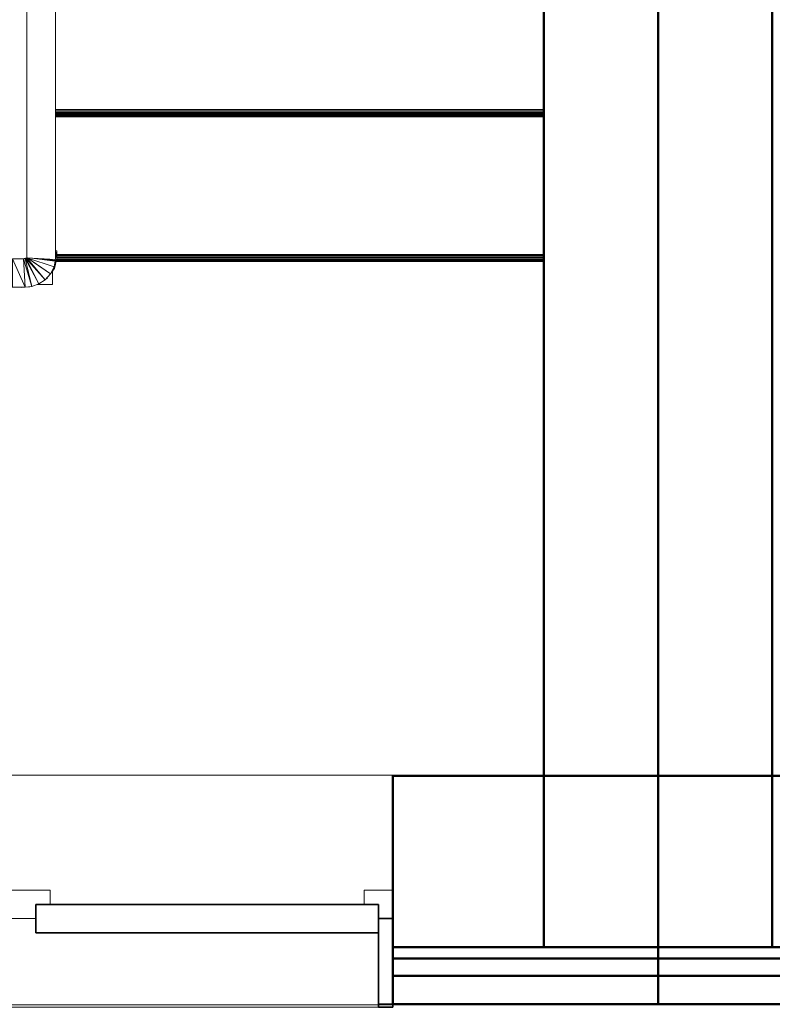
# Model space of a CAD drawing. Header units: millimetres. Extents: x -125 to 26481, y 4748 to 39818.
# Tile 10 of 104: x 17004 to 18322, y 30038 to 31761. Entities that reach past the tile are written whole.
import ezdxf

# ---------------------------------------------------------------- set-up
doc = ezdxf.new("R2010")
doc.units = ezdxf.units.MM
for name, color, linetype, lineweight in [('A-COLS-____-MCUT', 52, 'Continuous', 50), ('A-COLS-____-OTLN', 52, 'Continuous', 20), ('A-GENM-____-MCUT', 13, 'Continuous', 50), ('A-GENM-____-OTLN', 13, 'Continuous', 20), ('A-GLAZ-____-MCUT', 151, 'Continuous', 35), ('A-GLAZ-____-OTLN', 151, 'Continuous', 20), ('A-PART-____-MCUT', 2, 'Continuous', 50), ('A-PART-____-OTLN', 2, 'Continuous', 20), ('A-WALL-____-MCUT', 113, 'Continuous', 50), ('A-WALL-____-OTLN', 113, 'Continuous', 20), ('S-STRS-____-OTLN', 31, 'Continuous', 20), ('Ограждение', 7, 'Continuous', 20)]:
    doc.layers.add(name, color=color, linetype=linetype, lineweight=lineweight)

# ---------------------------------------------------------------- blocks, each defined once
blk = doc.blocks.new('Прямая форма - V line-608712-В_Этаж 02_Отопление')
at = {"layer": 'Ограждение', "color": 253}
for p, q in [((-85, -4.4), (-85, 2272.1)), ((-85, 2272.1), (-35, 2269.3)), ((-35, -4.4), (-35, 2269.3))]:
    blk.add_line(p, q, dxfattribs=at)
blk = doc.blocks.new('Прямая форма - Steel - Structural-608713-В_Этаж 02_Отопление')
blk.add_blockref('Прямая форма - V line-608712-В_Этаж 02_Отопление', (0, 0))
blk = doc.blocks.new('Прямая форма - V line-608718-В_Этаж 02_Отопление')
at = {"layer": 'Ограждение', "color": 253}
for p in [(-80, 2292.3), (-53.5, 2315.6)]:
    blk.add_line(p, (-80, 2315.6), dxfattribs=at)
blk = doc.blocks.new('Прямая форма - Steel - Structural-608719-В_Этаж 02_Отопление')
blk.add_blockref('Прямая форма - V line-608718-В_Этаж 02_Отопление', (0, 0))
blk = doc.blocks.new('Прямая форма - V line-608758-В_Этаж 02_Отопление')
at = {"layer": 'Ограждение', "color": 253}
for p, q in [((-67.3, 2307.3), (-56.2, 2314.6)), ((-56.2, 2314.6), (-57.4, 2314)), ((-56.2, 2314.6), (-43.8, 2319.1)), ((-33.5, 2269.6), (-56.2, 2314.6)), ((-31.9, 2270.2), (-56.2, 2314.6)), ((-43.8, 2319.1), (-32.1, 2320.6)), ((-43.8, 2319.1), (-40.5, 2319.9)), ((-31.9, 2270.2), (-43.8, 2319.1)), ((-29, 2270.6), (-43.8, 2319.1)), ((-32.1, 2320.6), (-40.5, 2319.9)), ((-32.1, 2320.6), (-24.9, 2321)), ((-29, 2270.6), (-32.1, 2320.6)), ((-32.1, 2320.6), (-10, 2320.6)), ((-10, 2270.6), (-32.1, 2320.6)), ((-24.9, 2321), (-5.7, 2320.6)), ((-10, 2320.6), (-24.9, 2321)), ((-10, 2270.6), (-10, 2320.6)), ((-76.4, 2297.3), (-83.2, 2287.8)), ((-82.8, 2285), (-76.4, 2297.3)), ((-76.4, 2297.3), (-67.3, 2307.3)), ((-36.9, 2269.4), (-76.4, 2297.3)), ((-35.6, 2269.3), (-76.4, 2297.3)), ((-67.3, 2307.3), (-71.2, 2303.9)), ((-35.3, 2269.3), (-67.3, 2307.3)), ((-33.5, 2269.6), (-67.3, 2307.3)), ((-87.8, 2270.5), (-83.2, 2287.8)), ((-82.8, 2285), (-87.8, 2270.5)), ((-84.9, 2273.5), (-84.6, 2274.9)), ((-84.6, 2274.9), (-82.8, 2285)), ((-60, 2270.7), (-84.6, 2274.9)), ((-43.3, 2269.7), (-84.6, 2274.9)), ((-37, 2269.4), (-82.8, 2285)), ((-87.8, 2256.6), (-84.9, 2273.5)), ((-87.4, 2258.5), (-87.8, 2270.5)), ((-60, 2270.7), (-84.9, 2273.5)), ((-34.8, 2268.8), (-33.5, 2269.6)), ((-34.5, 2269), (-30.4, 2270.4)), ((-33.5, 2269.6), (-31.9, 2270.2)), ((-31.4, 2270.2), (-33.5, 2269.6)), ((-31.9, 2270.2), (-29, 2270.6)), ((-27.5, 2270.6), (-31.4, 2270.3)), ((-29, 2270.6), (-10, 2270.6)), ((-87.8, 2256.6), (-85, 2256.3))]:
    blk.add_line(p, q, dxfattribs=at)
blk = doc.blocks.new('Прямая форма - Steel - Structural-608759-В_Этаж 02_Отопление')
blk.add_blockref('Прямая форма - V line-608758-В_Этаж 02_Отопление', (0, 0))
blk = doc.blocks.new('Прямая форма - RAILING - 017-608760-В_Этаж 02_Отопление')
for name in ['Прямая форма - Steel - Structural-608759-В_Этаж 02_Отопление', 'Прямая форма - Steel - Structural-608719-В_Этаж 02_Отопление', 'Прямая форма - Steel - Structural-608713-В_Этаж 02_Отопление']:
    blk.add_blockref(name, (0, 0))
blk = doc.blocks.new('Family - V line-608783-В_Этаж 02_Отопление')
at = {"layer": 'A-PART-____-OTLN', "color": 253}
for p, q in [((-85, -4.4), (-85, 2272.1)), ((-85, 2272.1), (-35, 2269.3)), ((-35, -4.4), (-35, 2269.3))]:
    blk.add_line(p, q, dxfattribs=at)
blk = doc.blocks.new('Family - Steel - Structural-608784-В_Этаж 02_Отопление')
blk.add_blockref('Family - V line-608783-В_Этаж 02_Отопление', (0, 0))
blk = doc.blocks.new('Family - V line-609059-В_Этаж 02_Отопление')
at = {"layer": 'S-STRS-____-OTLN', "color": 253}
for p, q in [((-986.4, 2241.9), (-1840, 2241.9)), ((-986.5, 2241.7), (-1840, 2241.7)), ((-986.6, 2241.1), (-1840, 2241.1)), ((-986.9, 2240.2), (-1840, 2240.2)), ((-987.2, 2238.9), (-1840, 2238.9)), ((-987.6, 2237.4), (-1840, 2237.4)), ((-987.7, 2235.6), (-1840, 2235.6)), ((-987.7, 2233.6), (-1840, 2233.6)), ((-987.6, 2231.5), (-1840, 2231.5)), ((-987.6, 2229.4), (-1840, 2229.4))]:
    blk.add_line(p, q, dxfattribs=at)
blk = doc.blocks.new('Family - Timber - Floor-609060-В_Этаж 02_Отопление')
blk.add_blockref('Family - V line-609059-В_Этаж 02_Отопление', (0, 0))
blk = doc.blocks.new('Family - V line-609085-В_Этаж 02_Отопление')
at = {"layer": 'S-STRS-____-OTLN', "color": 253}
for p, q in [((-985, 1988.5), (-1840, 1988.5)), ((-985, 1988.3), (-1840, 1988.3)), ((-985, 1987.8), (-1840, 1987.8)), ((-985, 1986.9), (-1840, 1986.9)), ((-985, 1985.6), (-1840, 1985.6)), ((-985, 1984.1), (-1840, 1984.1)), ((-985, 1982.3), (-1840, 1982.3)), ((-985, 1980.3), (-1840, 1980.3)), ((-985, 1978.2), (-1840, 1978.2)), ((-985, 1976), (-1840, 1976))]:
    blk.add_line(p, q, dxfattribs=at)
blk = doc.blocks.new('Family - Timber - Floor-609086-В_Этаж 02_Отопление')
blk.add_blockref('Family - V line-609085-В_Этаж 02_Отопление', (0, 0))
blk = doc.blocks.new('Family - STAIR - 001-609129-В_Этаж 02_Отопление')
for name in ['Family - Timber - Floor-609060-В_Этаж 02_Отопление', 'Family - Timber - Floor-609086-В_Этаж 02_Отопление']:
    blk.add_blockref(name, (0, 0))
blk = doc.blocks.new('Прямая форма - Insulation - Thermal Break-610595-В_Этаж 02_Отопление')
at = {"layer": 'A-WALL-____-MCUT', "color": 9}
for p, q in [((264.4, 80), (-200, 80)), ((-200, 80), (-200, 50)), ((264.4, 50), (264.4, 80)), ((1740, 80), (1564.4, 80)), ((1564.4, 80), (1564.4, 50)), ((1740, 50), (1740, 80)), ((-200, 50), (264.4, 50)), ((1564.4, 50), (1740, 50))]:
    blk.add_line(p, q, dxfattribs=at)
blk = doc.blocks.new('Прямая форма - Concrete - Structural-610596-В_Этаж 02_Отопление')
at = {"layer": 'A-WALL-____-MCUT', "color": 9}
for p, q in [((264.4, 100), (-200, 100)), ((-200, 100), (-200, 80)), ((264.4, 80), (264.4, 100)), ((1740, 100), (1564.4, 100)), ((1564.4, 100), (1564.4, 80)), ((1740, 80), (1740, 100)), ((-200, 80), (264.4, 80)), ((1564.4, 80), (1740, 80))]:
    blk.add_line(p, q, dxfattribs=at)
blk = doc.blocks.new('Прямая форма - Masonry Block - Structural-610597-В_Этаж 02_Отопление')
at = {"layer": 'A-WALL-____-MCUT', "color": 9}
for p, q in [((264.4, 400), (0, 400)), ((0, 400), (0, 100)), ((264.4, 100), (264.4, 400)), ((1740, 400), (1564.4, 400)), ((1564.4, 400), (1564.4, 100)), ((1740, 100), (1740, 400)), ((0, 100), (264.4, 100)), ((1564.4, 100), (1740, 100))]:
    blk.add_line(p, q, dxfattribs=at)
blk = doc.blocks.new('Прямая форма - Gypsum Plasterboard - Waterproof-610598-В_Этаж 02_Отопление')
at = {"layer": 'A-WALL-____-MCUT', "color": 9}
for p, q in [((264.4, 50), (-200, 50)), ((-200, 50), (-200, 0)), ((264.4, 0), (264.4, 50)), ((1740, 50), (1564.4, 50)), ((1564.4, 50), (1564.4, 0)), ((1740, 0), (1740, 50)), ((-200, 0), (264.4, 0)), ((1564.4, 0), (1740, 0))]:
    blk.add_line(p, q, dxfattribs=at)
blk = doc.blocks.new('Прямая форма - SW - 012-610599-В_Этаж 02_Отопление')
at = {"layer": 'A-GENM-____-OTLN', "lineweight": 9}
for p, q in [((1740, 0), (1764.4, 0)), ((1766.3, 0), (1777, 0)), ((1779.2, 0), (1840, 0))]:
    blk.add_line(p, q, dxfattribs=at)
for name in ['Прямая форма - Masonry Block - Structural-610597-В_Этаж 02_Отопление', 'Прямая форма - Concrete - Structural-610596-В_Этаж 02_Отопление', 'Прямая форма - Insulation - Thermal Break-610595-В_Этаж 02_Отопление', 'Прямая форма - Gypsum Plasterboard - Waterproof-610598-В_Этаж 02_Отопление']:
    blk.add_blockref(name, (0, 0))
blk = doc.blocks.new('Family - Insulation - Thermal Break-610601-В_Этаж 02_Отопление')
at = {"layer": 'A-PART-____-MCUT', "color": 9}
for p, q in [((264.4, 80), (-200, 80)), ((-200, 80), (-200, 50)), ((264.4, 50), (264.4, 80)), ((1740, 80), (1564.4, 80)), ((1564.4, 80), (1564.4, 50)), ((1740, 50), (1740, 80)), ((-200, 50), (264.4, 50)), ((1564.4, 50), (1740, 50))]:
    blk.add_line(p, q, dxfattribs=at)
blk = doc.blocks.new('Family - Concrete - Structural-610603-В_Этаж 02_Отопление')
at = {"layer": 'A-PART-____-MCUT', "color": 9}
for p, q in [((264.4, 100), (-200, 100)), ((-200, 100), (-200, 80)), ((264.4, 80), (264.4, 100)), ((1740, 100), (1564.4, 100)), ((1564.4, 100), (1564.4, 80)), ((1740, 80), (1740, 100)), ((-200, 80), (264.4, 80)), ((1564.4, 80), (1740, 80))]:
    blk.add_line(p, q, dxfattribs=at)
blk = doc.blocks.new('Family - Masonry Block - Structural-610605-В_Этаж 02_Отопление')
at = {"layer": 'A-PART-____-MCUT', "color": 9}
for p, q in [((264.4, 400), (0, 400)), ((0, 400), (0, 100)), ((264.4, 100), (264.4, 400)), ((1740, 400), (1564.4, 400)), ((1564.4, 400), (1564.4, 100)), ((1740, 100), (1740, 400)), ((0, 100), (264.4, 100)), ((1564.4, 100), (1740, 100))]:
    blk.add_line(p, q, dxfattribs=at)
blk = doc.blocks.new('Family - Gypsum Plasterboard - Waterproof-610611-В_Этаж 02_Отопление')
at = {"layer": 'A-PART-____-MCUT', "color": 9}
for p, q in [((264.4, 50), (-200, 50)), ((-200, 50), (-200, 0)), ((264.4, 0), (264.4, 50)), ((1740, 50), (1564.4, 50)), ((1564.4, 50), (1564.4, 0)), ((1740, 0), (1740, 50)), ((-200, 0), (264.4, 0)), ((1564.4, 0), (1740, 0))]:
    blk.add_line(p, q, dxfattribs=at)
blk = doc.blocks.new('Прямая форма - V line-610729-В_Этаж 02_Отопление')
at = {"layer": 'A-WALL-____-MCUT', "color": 9}
for p, q in [((3630, 0), (400, 0)), ((400, 0), (400, -200)), ((400, -200), (3630, -200))]:
    blk.add_line(p, q, dxfattribs=at)
blk = doc.blocks.new('Прямая форма - SW - 012-610730-В_Этаж 02_Отопление')
blk.add_blockref('Прямая форма - V line-610729-В_Этаж 02_Отопление', (0, 0))
blk = doc.blocks.new('Прямая форма - V line-611365-В_Этаж 02_Отопление')
at = {"layer": 'A-COLS-____-MCUT', "color": 9}
for p, q in [((100, 150), (-100, 150)), ((-100, 150), (-100, -150)), ((100, -150), (100, 150)), ((-100, -150), (100, -150))]:
    blk.add_line(p, q, dxfattribs=at)
blk = doc.blocks.new('Прямая форма - CRE - 001-611366-В_Этаж 02_Отопление')
blk.add_blockref('Прямая форма - V line-611365-В_Этаж 02_Отопление', (0, 0))
blk = doc.blocks.new('Прямая форма - V line-611819-В_Этаж 02_Отопление')
at = {"layer": 'A-COLS-____-MCUT', "color": 9}
for p, q in [((100, 150), (-100, 150)), ((-100, 150), (-100, -150)), ((100, -150), (100, 150)), ((-100, -150), (100, -150))]:
    blk.add_line(p, q, dxfattribs=at)
blk = doc.blocks.new('Прямая форма - CRE - 001-611820-В_Этаж 02_Отопление')
blk.add_blockref('Прямая форма - V line-611819-В_Этаж 02_Отопление', (0, 0))
blk = doc.blocks.new('Прямая форма - V line-611828-В_Этаж 02_Отопление')
at = {"layer": 'A-WALL-____-MCUT', "color": 9}
for p, q in [((3630, 200), (400, 200)), ((400, 200), (400, 0)), ((400, 0), (3630, 0))]:
    blk.add_line(p, q, dxfattribs=at)
blk = doc.blocks.new('Прямая форма - SW - 012-611829-В_Этаж 02_Отопление')
blk.add_blockref('Прямая форма - V line-611828-В_Этаж 02_Отопление', (0, 0))
blk = doc.blocks.new('Прямая форма - V line-610139-В_Этаж 02_Отопление')
at = {"layer": 'A-GLAZ-____-MCUT', "color": 53}
for p, q in [((-625, 155), (-650, 155)), ((-650, 155), (-650, 150)), ((-650, 150), (-650, 0)), ((-625, 150), (-650, 150)), ((-650, 150), (-625, 150)), ((-625, 150), (-625, 155)), ((-625, 0), (-625, 150)), ((650, 155), (625, 155)), ((625, 155), (625, 150)), ((650, 150), (625, 150)), ((625, 150), (625, 0)), ((625, 150), (650, 150)), ((650, 150), (650, 155)), ((650, 0), (650, 150)), ((-625, 25), (-625, -25)), ((-25, 25), (-625, 25)), ((-25, -25), (-25, 25)), ((25, 25), (25, -25)), ((625, 25), (25, 25)), ((625, -25), (625, 25)), ((-650, 0), (-625, 0)), ((625, 0), (650, 0)), ((-625, -25), (-25, -25)), ((25, -25), (625, -25))]:
    blk.add_line(p, q, dxfattribs=at)
at = {"layer": 'A-GLAZ-____-OTLN', "color": 253}
for p, q in [((-625, 155), (625, 155)), ((-625, 0), (-650, 0)), ((-650, 0), (-650, -50)), ((-625, -25), (-625, 0)), ((25, 0), (-25, 0)), ((-25, 0), (-25, -25)), ((25, -25), (25, 0)), ((650, 0), (625, 0)), ((625, 0), (625, -25)), ((650, -50), (650, 0)), ((-600, -25), (-625, -25)), ((-600, -50), (-600, -25)), ((-50, -25), (-50, -50)), ((-25, -25), (-50, -25)), ((50, -25), (25, -25)), ((50, -50), (50, -25)), ((600, -25), (600, -50)), ((625, -25), (600, -25)), ((-650, -50), (-600, -50)), ((-50, -50), (50, -50)), ((600, -50), (650, -50))]:
    blk.add_line(p, q, dxfattribs=at)
blk = doc.blocks.new('Прямая форма - ფ1-611853-В_Этаж 02_Отопление')
blk.add_blockref('Прямая форма - V line-610139-В_Этаж 02_Отопление', (650, -150))
blk = doc.blocks.new('Прямая форма - Insulation - Thermal Break-611876-В_Этаж 02_Отопление')
at = {"layer": 'A-WALL-____-MCUT', "color": 9}
for p, q in [((264.4, -50), (-200, -50)), ((-200, -50), (-200, -80)), ((264.4, -80), (264.4, -50)), ((1740, -50), (1564.4, -50)), ((1564.4, -50), (1564.4, -80)), ((1740, -80), (1740, -50)), ((-200, -80), (264.4, -80)), ((1564.4, -80), (1740, -80))]:
    blk.add_line(p, q, dxfattribs=at)
blk = doc.blocks.new('Прямая форма - Gypsum Plasterboard - Waterproof-611877-В_Этаж 02_Отопление')
at = {"layer": 'A-WALL-____-MCUT', "color": 9}
for p, q in [((264.4, 0), (-200, 0)), ((-200, 0), (-200, -50)), ((264.4, -50), (264.4, 0)), ((1740, 0), (1564.4, 0)), ((1564.4, 0), (1564.4, -50)), ((1740, -50), (1740, 0)), ((-200, -50), (264.4, -50)), ((1564.4, -50), (1740, -50))]:
    blk.add_line(p, q, dxfattribs=at)
blk = doc.blocks.new('Прямая форма - Masonry Block - Structural-611878-В_Этаж 02_Отопление')
at = {"layer": 'A-WALL-____-MCUT', "color": 9}
for p, q in [((264.4, -100), (0, -100)), ((0, -100), (0, -400)), ((264.4, -400), (264.4, -100)), ((1740, -100), (1564.4, -100)), ((1564.4, -100), (1564.4, -400)), ((1740, -400), (1740, -100)), ((0, -400), (264.4, -400)), ((1564.4, -400), (1740, -400))]:
    blk.add_line(p, q, dxfattribs=at)
blk = doc.blocks.new('Прямая форма - Concrete - Structural-611879-В_Этаж 02_Отопление')
at = {"layer": 'A-WALL-____-MCUT', "color": 9}
for p, q in [((264.4, -80), (-200, -80)), ((-200, -80), (-200, -100)), ((264.4, -100), (264.4, -80)), ((1740, -80), (1564.4, -80)), ((1564.4, -80), (1564.4, -100)), ((1740, -100), (1740, -80)), ((-200, -100), (264.4, -100)), ((1564.4, -100), (1740, -100))]:
    blk.add_line(p, q, dxfattribs=at)
blk = doc.blocks.new('Прямая форма - SW - 012-611880-В_Этаж 02_Отопление')
at = {"layer": 'A-GENM-____-OTLN', "lineweight": 9}
for p, q in [((1740, 0), (1773.9, 0)), ((1775.8, 0), (1787.6, 0)), ((1789.8, 0), (1840, 0))]:
    blk.add_line(p, q, dxfattribs=at)
for name in ['Прямая форма - Gypsum Plasterboard - Waterproof-611877-В_Этаж 02_Отопление', 'Прямая форма - Insulation - Thermal Break-611876-В_Этаж 02_Отопление', 'Прямая форма - Concrete - Structural-611879-В_Этаж 02_Отопление', 'Прямая форма - Masonry Block - Structural-611878-В_Этаж 02_Отопление']:
    blk.add_blockref(name, (0, 0))
blk = doc.blocks.new('Family - Insulation - Thermal Break-611884-В_Этаж 02_Отопление')
at = {"layer": 'A-PART-____-MCUT', "color": 9}
for p, q in [((264.4, -50), (-200, -50)), ((-200, -50), (-200, -80)), ((264.4, -80), (264.4, -50)), ((1740, -50), (1564.4, -50)), ((1564.4, -50), (1564.4, -80)), ((1740, -80), (1740, -50)), ((-200, -80), (264.4, -80)), ((1564.4, -80), (1740, -80))]:
    blk.add_line(p, q, dxfattribs=at)
blk = doc.blocks.new('Family - Gypsum Plasterboard - Waterproof-611886-В_Этаж 02_Отопление')
at = {"layer": 'A-PART-____-MCUT', "color": 9}
for p, q in [((264.4, 0), (-200, 0)), ((-200, 0), (-200, -50)), ((264.4, -50), (264.4, 0)), ((1740, 0), (1564.4, 0)), ((1564.4, 0), (1564.4, -50)), ((1740, -50), (1740, 0)), ((-200, -50), (264.4, -50)), ((1564.4, -50), (1740, -50))]:
    blk.add_line(p, q, dxfattribs=at)
blk = doc.blocks.new('Family - ფ1-611888-В_Этаж 02_Отопление')
at = {"layer": 'A-GENM-____-MCUT', "lineweight": 9}
for p, q in [((-650, 1), (-650, -150)), ((650, 1), (-650, 1)), ((650, -150), (650, 1)), ((-650, -150), (-650, -401)), ((650, -401), (650, -150)), ((-650, -401), (650, -401))]:
    blk.add_line(p, q, dxfattribs=at)
blk = doc.blocks.new('Family - Masonry Block - Structural-611890-В_Этаж 02_Отопление')
at = {"layer": 'A-PART-____-MCUT', "color": 9}
for p, q in [((264.4, -100), (0, -100)), ((0, -100), (0, -400)), ((264.4, -400), (264.4, -100)), ((1740, -100), (1564.4, -100)), ((1564.4, -100), (1564.4, -400)), ((1740, -400), (1740, -100)), ((0, -400), (264.4, -400)), ((1564.4, -400), (1740, -400))]:
    blk.add_line(p, q, dxfattribs=at)
blk = doc.blocks.new('Family - Concrete - Structural-611892-В_Этаж 02_Отопление')
at = {"layer": 'A-PART-____-MCUT', "color": 9}
for p, q in [((264.4, -80), (-200, -80)), ((-200, -80), (-200, -100)), ((264.4, -100), (264.4, -80)), ((1740, -80), (1564.4, -80)), ((1564.4, -80), (1564.4, -100)), ((1740, -100), (1740, -80)), ((-200, -100), (264.4, -100)), ((1564.4, -100), (1740, -100))]:
    blk.add_line(p, q, dxfattribs=at)
blk = doc.blocks.new('V line_ifc_RVT-1-В_Этаж 02_Отопление')
at = {"layer": 'A-COLS-____-OTLN', "color": 253, "lineweight": 20, "rotation": 180}
for name, p in [('Прямая форма - CRE - 001-611820-В_Этаж 02_Отопление', (33763.2, 30287.6)), ('Прямая форма - CRE - 001-611366-В_Этаж 02_Отопление', (33963.2, 30287.6))]:
    blk.add_blockref(name, p, dxfattribs=at)
at = {"layer": 'A-GENM-____-OTLN', "color": 253, "lineweight": 20, "rotation": 180}
blk.add_blockref('Family - ფ1-611888-В_Этаж 02_Отопление', (32748.8, 30037.6), dxfattribs=at)
at = {"layer": 'A-GLAZ-____-OTLN', "color": 253, "lineweight": 20, "rotation": 180}
blk.add_blockref('Прямая форма - ფ1-611853-В_Этаж 02_Отопление', (33398.8, 30037.6), dxfattribs=at)
at = {"layer": 'A-PART-____-OTLN', "color": 253, "lineweight": 20, "rotation": 180}
for name, p in [('Family - Steel - Structural-608784-В_Этаж 02_Отопление', (32723.2, 33613.2)), ('Family - Masonry Block - Structural-611890-В_Этаж 02_Отопление', (33663.2, 30037.6)), ('Family - Concrete - Structural-611892-В_Этаж 02_Отопление', (33663.2, 30037.6)), ('Family - Insulation - Thermal Break-611884-В_Этаж 02_Отопление', (33663.2, 30037.6)), ('Family - Gypsum Plasterboard - Waterproof-611886-В_Этаж 02_Отопление', (33663.2, 30037.6))]:
    blk.add_blockref(name, p, dxfattribs=at)
at = {"layer": 'A-PART-____-OTLN', "color": 253, "lineweight": 20}
for name in ['Family - Masonry Block - Structural-610605-В_Этаж 02_Отопление', 'Family - Concrete - Structural-610603-В_Этаж 02_Отопление', 'Family - Insulation - Thermal Break-610601-В_Этаж 02_Отопление', 'Family - Gypsum Plasterboard - Waterproof-610611-В_Этаж 02_Отопление']:
    blk.add_blockref(name, (34063.2, 30037.6), dxfattribs=at)
at = {"layer": 'A-WALL-____-OTLN', "color": 253, "lineweight": 20}
for name, p, rotation in [('Прямая форма - SW - 012-610730-В_Этаж 02_Отопление', (33663.2, 30037.6), 90), ('Прямая форма - SW - 012-611829-В_Этаж 02_Отопление', (34063.2, 30037.6), 90), ('Прямая форма - SW - 012-611880-В_Этаж 02_Отопление', (33663.2, 30037.6), 180)]:
    blk.add_blockref(name, p, dxfattribs=dict(at, rotation=rotation))
blk.add_blockref('Прямая форма - SW - 012-610599-В_Этаж 02_Отопление', (34063.2, 30037.6), dxfattribs=at)
at = {"layer": 'S-STRS-____-OTLN', "color": 253, "lineweight": 20, "rotation": 180}
blk.add_blockref('Family - STAIR - 001-609129-В_Этаж 02_Отопление', (31823.2, 33579.5), dxfattribs=at)
at = {"layer": 'Ограждение', "color": 253, "lineweight": 20, "rotation": 180}
blk.add_blockref('Прямая форма - RAILING - 017-608760-В_Этаж 02_Отопление', (32723.2, 33613.2), dxfattribs=at)

msp = doc.modelspace()

# ---------------------------------------------------------------- block references
at = {"lineweight": 9}
msp.add_blockref('V line_ifc_RVT-1-В_Этаж 02_Отопление', (-15741.7, 0), dxfattribs=at)

doc.saveas('drawing.dxf')
